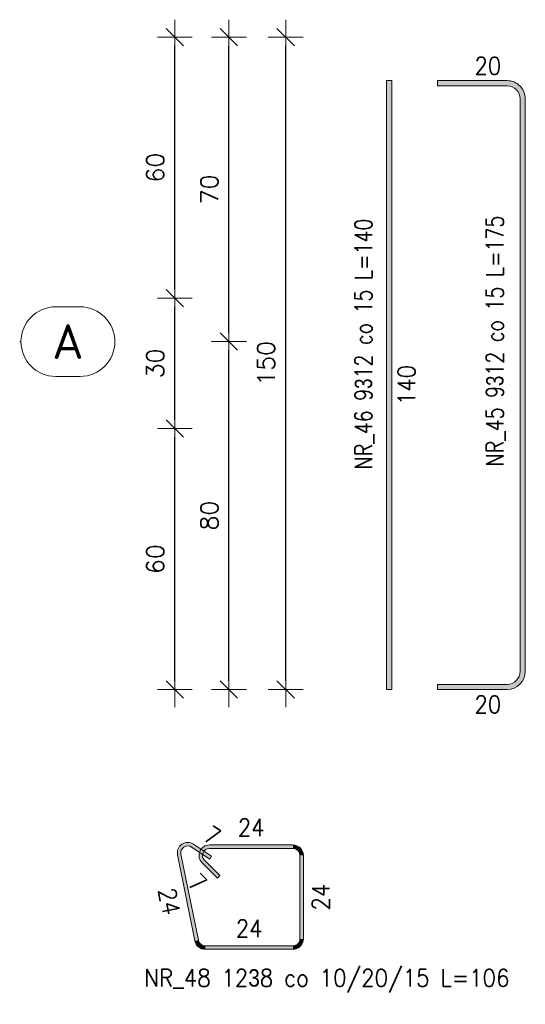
# Model space of a CAD drawing. Extents: x 310117 to 322731, y -113989 to -104075.
# Tile 6 of 13: x 317931 to 319094, y -112269 to -110006. Entities that reach past the tile are written whole.
import ezdxf

# ---------------------------------------------------------------- set-up
doc = ezdxf.new("R2010")
doc.units = 0
doc.header["$LTSCALE"] = 5
doc.header["$MEASUREMENT"] = 0
doc.linetypes.add('CENTER', pattern=[50.800000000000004, 31.75, -6.35, 6.35, -6.35])
for name, color, linetype, lineweight in [('AutoCAD_Structural_Detailing_pręt wyrzucony', 7, 'Continuous', 13), ('AutoCAD_Structural_Detailing_symbole graficzne', 7, 'Continuous', 13), ('PS HATCH', 252, 'Continuous', 9)]:
    doc.layers.add(name, color=color, linetype=linetype, lineweight=lineweight)
doc.styles.add('marta', font='simplex.shx', dxfattribs={"width": 0.8})
doc.styles.add('marta_B', font='isocpeur.ttf')
doc.styles.add('r-simplex', font='simplex.shx', dxfattribs={"width": 0.9})
doc.styles.add('styl2M', font='simplex.shx')
doc.dimstyles.new('RBCT DIM 20_M', dxfattribs={"dimtxt": 40, "dimasz": 20, "dimexe": 20, "dimexo": 150, "dimgap": 25, "dimtad": 1, "dimdec": 1, "dimlfac": 0.1, "dimzin": 9, "dimdsep": 46, "dimtxsty": 'styl2M', "dimblk": 'dimznak', "dimcen": 40, "dimse1": 1, "dimse2": 1, "dimclrd": 8, "dimclre": 8, "dimclrt": 4, "dimadec": 0, "dimazin": 0, "dimtfac": 1, "dimtdec": 1, "dimtix": 1, "dimtmove": 2, "dimatfit": 3, "dimldrblk": 'dimznak', "dimfxl": 5, "dimfxlon": 1, "dimarcsym": 0})

# ---------------------------------------------------------------- blocks, each defined once
blk = doc.blocks.new('dimznak')
at = {"color": 0}
for points in [[(0, 2), (0, -2)], [(-2, 0), (2, 0)]]:
    blk.add_lwpolyline(points, dxfattribs=at)
at = {"color": 3}
blk.add_lwpolyline([(1, 1), (-1, -1)], dxfattribs=at)
blk = doc.blocks.new('*D53')
at = {"layer": 'Defpoints', "color": 0, "transparency": 16777216}
for p in [(317348.0877337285, -110945.5747857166), (318287.9285729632, -110945.5747857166), (317848.0877337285, -111545.5747857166)]:
    blk.add_point(p, dxfattribs=at)
at = {"layer": 'PS HATCH', "color": 8, "lineweight": -2, "transparency": 16777216}
blk.add_line((318287.9285729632, -111525.5747857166), (318287.9285729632, -110965.5747857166), dxfattribs=at)
at = {"layer": 'PS HATCH', "color": 8, "lineweight": -2, "transparency": 16777216, "xscale": 20, "yscale": 20, "zscale": 20}
for p, rotation in [((318287.9285729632, -110945.5747857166), 90), ((318287.9285729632, -111545.5747857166), 270)]:
    blk.add_blockref('dimznak', p, dxfattribs=dict(at, rotation=rotation))
at = {"layer": 'PS HATCH', "color": 4, "transparency": 16777216, "insert": (318242.9285729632, -111245.5747857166), "char_height": 40, "attachment_point": 5, "rotation": 90, "style": 'styl2M'}
blk.add_mtext('60', dxfattribs=at)
blk = doc.blocks.new('*D54')
at = {"layer": 'Defpoints', "color": 0, "transparency": 16777216}
for p in [(317348.0877337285, -110645.5747857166), (318287.9285729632, -110645.5747857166), (317348.0877337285, -110945.5747857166)]:
    blk.add_point(p, dxfattribs=at)
at = {"layer": 'PS HATCH', "color": 8, "lineweight": -2, "transparency": 16777216}
blk.add_line((318287.9285729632, -110925.5747857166), (318287.9285729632, -110665.5747857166), dxfattribs=at)
at = {"layer": 'PS HATCH', "color": 8, "lineweight": -2, "transparency": 16777216, "xscale": 20, "yscale": 20, "zscale": 20}
for p, rotation in [((318287.9285729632, -110645.5747857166), 90), ((318287.9285729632, -110945.5747857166), 270)]:
    blk.add_blockref('dimznak', p, dxfattribs=dict(at, rotation=rotation))
at = {"layer": 'PS HATCH', "color": 4, "transparency": 16777216, "insert": (318242.9285729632, -110795.5747857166), "char_height": 40, "attachment_point": 5, "rotation": 90, "style": 'styl2M'}
blk.add_mtext('30', dxfattribs=at)
blk = doc.blocks.new('*D55')
at = {"layer": 'Defpoints', "color": 0, "transparency": 16777216}
for p in [(317848.0877337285, -110045.5747857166), (318287.9285729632, -110045.5747857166), (317348.0877337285, -110645.5747857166)]:
    blk.add_point(p, dxfattribs=at)
at = {"layer": 'PS HATCH', "color": 8, "lineweight": -2, "transparency": 16777216}
blk.add_line((318287.9285729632, -110625.5747857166), (318287.9285729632, -110065.5747857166), dxfattribs=at)
at = {"layer": 'PS HATCH', "color": 8, "lineweight": -2, "transparency": 16777216, "xscale": 20, "yscale": 20, "zscale": 20}
for p, rotation in [((318287.9285729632, -110045.5747857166), 90), ((318287.9285729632, -110645.5747857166), 270)]:
    blk.add_blockref('dimznak', p, dxfattribs=dict(at, rotation=rotation))
at = {"layer": 'PS HATCH', "color": 4, "transparency": 16777216, "insert": (318242.9285729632, -110345.5747857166), "char_height": 40, "attachment_point": 5, "rotation": 90, "style": 'styl2M'}
blk.add_mtext('60', dxfattribs=at)
blk = doc.blocks.new('*D56')
at = {"layer": 'Defpoints', "color": 0, "transparency": 16777216}
for p in [(317848.0877337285, -110745.5747857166), (318412.3807372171, -110745.5747857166), (317848.0877337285, -111545.5747857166)]:
    blk.add_point(p, dxfattribs=at)
at = {"layer": 'PS HATCH', "color": 8, "lineweight": -2, "transparency": 16777216}
blk.add_line((318412.3807372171, -111525.5747857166), (318412.3807372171, -110765.5747857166), dxfattribs=at)
at = {"layer": 'PS HATCH', "color": 8, "lineweight": -2, "transparency": 16777216, "xscale": 20, "yscale": 20, "zscale": 20}
for p, rotation in [((318412.3807372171, -110745.5747857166), 90), ((318412.3807372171, -111545.5747857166), 270)]:
    blk.add_blockref('dimznak', p, dxfattribs=dict(at, rotation=rotation))
at = {"layer": 'PS HATCH', "color": 4, "transparency": 16777216, "insert": (318367.3807372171, -111145.5747857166), "char_height": 40, "attachment_point": 5, "rotation": 90, "style": 'styl2M'}
blk.add_mtext('80', dxfattribs=at)
blk = doc.blocks.new('*D57')
at = {"layer": 'Defpoints', "color": 0, "transparency": 16777216}
for p in [(317848.0877337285, -110045.5747857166), (318412.3807372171, -110045.5747857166), (317848.0877337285, -110745.5747857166)]:
    blk.add_point(p, dxfattribs=at)
at = {"layer": 'PS HATCH', "color": 8, "lineweight": -2, "transparency": 16777216}
blk.add_line((318412.3807372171, -110725.5747857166), (318412.3807372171, -110065.5747857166), dxfattribs=at)
at = {"layer": 'PS HATCH', "color": 8, "lineweight": -2, "transparency": 16777216, "xscale": 20, "yscale": 20, "zscale": 20}
for p, rotation in [((318412.3807372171, -110045.5747857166), 90), ((318412.3807372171, -110745.5747857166), 270)]:
    blk.add_blockref('dimznak', p, dxfattribs=dict(at, rotation=rotation))
at = {"layer": 'PS HATCH', "color": 4, "transparency": 16777216, "insert": (318367.3807372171, -110395.5747857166), "char_height": 40, "attachment_point": 5, "rotation": 90, "style": 'styl2M'}
blk.add_mtext('70', dxfattribs=at)
blk = doc.blocks.new('*D58')
at = {"layer": 'Defpoints', "color": 0, "transparency": 16777216}
for p in [(317848.0877337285, -110045.5747857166), (318542.9038271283, -110045.5747857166), (317848.0877337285, -111545.5747857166)]:
    blk.add_point(p, dxfattribs=at)
at = {"layer": 'PS HATCH', "color": 8, "lineweight": -2, "transparency": 16777216}
blk.add_line((318542.9038271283, -111525.5747857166), (318542.9038271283, -110065.5747857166), dxfattribs=at)
at = {"layer": 'PS HATCH', "color": 8, "lineweight": -2, "transparency": 16777216, "xscale": 20, "yscale": 20, "zscale": 20}
for p, rotation in [((318542.9038271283, -110045.5747857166), 90), ((318542.9038271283, -111545.5747857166), 270)]:
    blk.add_blockref('dimznak', p, dxfattribs=dict(at, rotation=rotation))
at = {"layer": 'PS HATCH', "color": 4, "transparency": 16777216, "insert": (318497.9038271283, -110795.5747857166), "char_height": 40, "attachment_point": 5, "rotation": 90, "style": 'styl2M'}
blk.add_mtext('150', dxfattribs=at)

msp = doc.modelspace()

# ---------------------------------------------------------------- hatches: boundary and pattern name
at = {"layer": 'AutoCAD_Structural_Detailing_pręt wyrzucony'}
for points in [[(318775.0022640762, -110145.5747857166), (318787.0022640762, -110145.5747857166), (318787.0022640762, -111545.5747857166), (318775.0022640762, -111545.5747857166)], [(318892.0564914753, -110157.5747857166), (318892.0564914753, -110145.5747857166), (319052.0564914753, -110145.5747857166), (319052.0564914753, -110157.5747857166)], [(319082.0564914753, -110187.5747857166), (319094.0564914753, -110187.5747857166), (319094.0564914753, -111503.5747857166), (319082.0564914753, -111503.5747857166)], [(319052.0564914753, -111533.5747857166), (319052.0564914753, -111545.5747857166), (318892.0564914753, -111545.5747857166), (318892.0564914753, -111533.5747857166)], [(318326.494287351, -111907.3667250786), (318330.9145376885, -111900.6987878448), (318372.5891453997, -111928.3253524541), (318368.1688950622, -111934.9932896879)], [(318367.6028468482, -111910.527121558), (318367.6028468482, -111902.527121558), (318559.6028468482, -111902.527121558), (318559.6028468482, -111910.527121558)], [(318342.0737373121, -112121.7058308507), (318334.2332046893, -112123.295185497), (318294.1321888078, -111925.4706634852), (318301.9727214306, -111923.8813088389)], [(318391.6444774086, -111973.1961691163), (318385.987623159, -111978.8530233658), (318350.6322840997, -111943.4976843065), (318356.2891383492, -111937.840830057)], [(318575.6028468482, -111926.527121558), (318583.6028468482, -111926.527121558), (318583.6028468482, -112118.527121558), (318575.6028468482, -112118.527121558)], [(318559.6028468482, -112134.5271215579), (318559.6028468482, -112142.527121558), (318357.7548025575, -112142.527121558), (318357.7548025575, -112134.5271215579)]]:
    msp.add_hatch(color=6, dxfattribs=at).paths.add_polyline_path(points, flags=0)
h = msp.add_hatch(color=6, dxfattribs=at)
edge = h.paths.add_edge_path(flags=0)
edge.add_line((319094.0564914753, -110187.5747857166), (319082.0564914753, -110187.5747857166))
edge.add_arc((319052.0564914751, -110187.5747857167), 30.00000000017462, -5.558422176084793e-11, 89.99999999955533)
edge.add_line((319052.0564914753, -110157.5747857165), (319052.0564914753, -110145.5747857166))
edge.add_arc((319052.0564914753, -110187.5747857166), 42, 359.99999999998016, 450, ccw=False)
h = msp.add_hatch(color=6, dxfattribs=at)
edge = h.paths.add_edge_path(flags=0)
edge.add_line((319052.0564914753, -111545.5747857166), (319052.0564914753, -111533.5747857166))
edge.add_arc((319052.0564914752, -111503.5747857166), 30.00000000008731, -89.99999999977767, -1.667501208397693e-10)
edge.add_line((319082.0564914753, -111503.5747857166), (319094.0564914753, -111503.5747857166))
edge.add_arc((319052.0564914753, -111503.5747857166), 42, 270, 360, ccw=False)
h = msp.add_hatch(color=6, dxfattribs=at)
edge = h.paths.add_edge_path(flags=0)
edge.add_line((318330.9145376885, -111900.6987878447), (318326.494287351, -111907.3667250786))
edge.add_arc((318317.6537866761, -111920.7025995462), 16.00000000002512, 56.45915590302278, 191.4591559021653)
edge.add_line((318301.9727214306, -111923.8813088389), (318294.1321888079, -111925.4706634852))
edge.add_arc((318317.653786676, -111920.702599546), 23.99999999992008, 416.4591559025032, 551.4591559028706, ccw=False)
h = msp.add_hatch(color=6, dxfattribs=at)
edge = h.paths.add_edge_path(flags=0)
edge.add_line((318367.6028468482, -111902.527121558), (318367.6028468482, -111910.527121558))
edge.add_arc((318367.6028468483, -111926.527121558), 15.9999999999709, 90.00000000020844, 224.9999999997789)
edge.add_line((318356.2891383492, -111937.8408300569), (318350.6322840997, -111943.4976843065))
edge.add_arc((318367.6028468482, -111926.527121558), 24.00000000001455, 450, 584.9999999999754, ccw=False)
h = msp.add_hatch(color=6, dxfattribs=at)
edge = h.paths.add_edge_path(flags=0)
edge.add_line((318583.6028468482, -111926.527121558), (318575.6028468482, -111926.527121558))
edge.add_arc((318559.6028468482, -111926.527121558), 16, 2.605510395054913e-10, 89.99999999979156)
edge.add_line((318559.6028468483, -111910.527121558), (318559.6028468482, -111902.5271215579))
edge.add_arc((318559.6028468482, -111926.5271215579), 24, 359.9999999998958, 450, ccw=False)
h = msp.add_hatch(color=6, dxfattribs=at)
edge = h.paths.add_edge_path(flags=0)
edge.add_line((318334.2332046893, -112123.295185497), (318342.0737373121, -112121.7058308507))
edge.add_arc((318357.7548025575, -112118.5271215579), 16.00000000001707, -168.540844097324, -90.00000000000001)
edge.add_line((318357.7548025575, -112134.5271215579), (318357.7548025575, -112142.5271215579))
edge.add_arc((318357.7548025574, -112118.5271215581), 23.99999999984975, 191.4591559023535, 270.00000000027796, ccw=False)
h = msp.add_hatch(color=6, dxfattribs=at)
edge = h.paths.add_edge_path(flags=0)
edge.add_line((318559.6028468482, -112142.527121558), (318559.6028468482, -112134.5271215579))
edge.add_arc((318559.6028468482, -112118.527121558), 15.99999999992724, -89.99999999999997, 2.084662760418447e-10)
edge.add_line((318575.6028468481, -112118.527121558), (318583.6028468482, -112118.527121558))
edge.add_arc((318559.6028468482, -112118.527121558), 24, 270, 360.0000000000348, ccw=False)

# ---------------------------------------------------------------- linework, layer by layer
at = {"layer": 'AutoCAD_Structural_Detailing_pręt wyrzucony', "color": 6}
for p, q in [((318775.0022640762, -110145.5747857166), (318775.0022640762, -111545.5747857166)), ((318787.0022640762, -110145.5747857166), (318775.0022640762, -110145.5747857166)), ((318787.0022640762, -110145.5747857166), (318787.0022640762, -111545.5747857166)), ((318892.0564914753, -110145.5747857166), (319052.0564914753, -110145.5747857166)), ((318892.0564914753, -110145.5747857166), (318892.0564914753, -110157.5747857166)), ((318892.0564914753, -110157.5747857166), (319052.0564914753, -110157.5747857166)), ((319082.0564914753, -110187.5747857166), (319082.0564914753, -111503.5747857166)), ((319094.0564914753, -110187.5747857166), (319094.0564914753, -111503.5747857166)), ((319052.0564914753, -111533.5747857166), (318892.0564914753, -111533.5747857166)), ((318892.0564914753, -111545.5747857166), (318892.0564914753, -111533.5747857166)), ((318787.0022640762, -111545.5747857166), (318775.0022640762, -111545.5747857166)), ((319052.0564914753, -111545.5747857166), (318892.0564914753, -111545.5747857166)), ((318326.494287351, -111907.3667250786), (318368.1688950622, -111934.9932896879)), ((318330.9145376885, -111900.6987878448), (318372.5891453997, -111928.3253524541)), ((318367.6028468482, -111902.527121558), (318559.6028468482, -111902.527121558)), ((318367.6028468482, -111910.527121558), (318559.6028468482, -111910.527121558)), ((318334.2332046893, -112123.295185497), (318294.1321888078, -111925.4706634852)), ((318342.0737373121, -112121.7058308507), (318301.9727214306, -111923.8813088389)), ((318385.987623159, -111978.8530233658), (318350.6322840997, -111943.4976843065)), ((318391.6444774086, -111973.1961691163), (318356.2891383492, -111937.840830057)), ((318372.5891453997, -111928.3253524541), (318368.1688950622, -111934.9932896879)), ((318575.6028468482, -111926.527121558), (318575.6028468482, -112118.527121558)), ((318583.6028468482, -111926.527121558), (318583.6028468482, -112118.527121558)), ((318385.987623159, -111978.8530233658), (318391.6444774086, -111973.1961691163)), ((318559.6028468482, -112134.5271215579), (318357.7548025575, -112134.5271215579)), ((318559.6028468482, -112142.527121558), (318357.7548025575, -112142.527121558))]:
    msp.add_line(p, q, dxfattribs=at)
for centre, radius, start, end in [((319052.0564914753, -110187.5747857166), 42, 359.9999999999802, 90.00000000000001), ((319052.0564914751, -110187.5747857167), 30.00000000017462, 359.9999999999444, 89.99999999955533), ((319052.0564914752, -111503.5747857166), 30.00000000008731, 270.0000000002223, 359.9999999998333), ((319052.0564914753, -111503.5747857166), 42, 270, 2.544443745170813e-14), ((318317.653786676, -111920.702599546), 23.99999999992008, 56.4591559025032, 191.4591559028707), ((318317.6537866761, -111920.7025995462), 16.00000000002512, 56.45915590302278, 191.4591559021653), ((318367.6028468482, -111926.527121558), 24.00000000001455, 90, 224.9999999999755), ((318367.6028468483, -111926.527121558), 15.9999999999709, 90.00000000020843, 224.9999999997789), ((318559.6028468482, -111926.5271215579), 24, 359.9999999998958, 90), ((318559.6028468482, -111926.527121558), 16, 2.605510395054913e-10, 89.99999999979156), ((318357.7548025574, -112118.5271215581), 23.99999999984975, 191.4591559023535, 270.000000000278), ((318357.7548025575, -112118.5271215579), 16.00000000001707, 191.459155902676, 270), ((318559.6028468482, -112118.527121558), 15.99999999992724, 270, 2.084662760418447e-10), ((318559.6028468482, -112118.527121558), 24, 270, 3.476982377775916e-11)]:
    msp.add_arc(centre, radius, start, end, dxfattribs=at)
at = {"layer": 'AutoCAD_Structural_Detailing_symbole graficzne', "color": 1, "linetype": 'Continuous', "lineweight": 18}
for p, q in [((318014.0378110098, -110665.5747857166), (318070.0378110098, -110665.5747857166)), ((318014.0378110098, -110825.5747857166), (318070.0378110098, -110825.5747857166))]:
    msp.add_line(p, q, dxfattribs=at)
at = {"layer": 'AutoCAD_Structural_Detailing_symbole graficzne', "color": 5, "linetype": 'CENTER'}
msp.add_line((316217.009228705, -110745.5747857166), (317934.0378110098, -110745.5747857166), dxfattribs=at)
at = {"layer": 'AutoCAD_Structural_Detailing_symbole graficzne', "color": 1, "linetype": 'Continuous', "lineweight": 18}
for centre, start, end in [((318014.0378110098, -110745.5747857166), 90, 270), ((318070.0378110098, -110745.5747857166), 270, 90)]:
    msp.add_arc(centre, 80, start, end, dxfattribs=at)

# ---------------------------------------------------------------- texts
at = {"layer": 'AutoCAD_Structural_Detailing_pręt wyrzucony', "color": 4, "char_height": 40, "attachment_point": 5, "style": 'r-simplex'}
for insert in [(319008.0564914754, -110111.5747857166), (319008.0564914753, -111579.5747857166)]:
    msp.add_mtext('20', dxfattribs=dict(at, insert=insert))
at = {"layer": 'AutoCAD_Structural_Detailing_pręt wyrzucony', "color": 3, "char_height": 40, "attachment_point": 5}
for s, insert, rotation, style in [('NR_46 9\\Fdiam;3\\Fsimplex.shx;12 co 15 L=140 ', (318723.6418559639, -110751.1244771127), 90, 'marta'), ('NR_45 9\\Fdiam;3\\Fsimplex.shx;12 co 15 L=175 ', (319025.822176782, -110744.4301291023), 90, 'marta'), ('7', (318373.8530932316, -111881.1723839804), 326.45915590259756, 'r-simplex'), ('7', (318340.0256823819, -111989.4596250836), 314.9999999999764, 'r-simplex'), ('24', (318274.9800336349, -112032.3296977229), 281.4591559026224, 'r-simplex'), ('24', (318623.6028468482, -112022.527121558), 90, 'r-simplex')]:
    msp.add_mtext(s, dxfattribs=dict(at, insert=insert, rotation=rotation, style=style))
at = {"layer": 'AutoCAD_Structural_Detailing_pręt wyrzucony', "color": 4, "insert": (318821.0022640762, -110845.5747857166), "char_height": 40, "attachment_point": 5, "rotation": 90, "style": 'r-simplex'}
msp.add_mtext('140', dxfattribs=at)
at = {"layer": 'AutoCAD_Structural_Detailing_pręt wyrzucony', "color": 3, "char_height": 40, "attachment_point": 5, "style": 'r-simplex'}
for s, insert in [('24', (318463.6028468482, -111862.527121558)), ('24', (318458.6788247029, -112094.5271215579)), ('NR_48 12\\Fdiam;3\\Fsimplex.shx;8 co 10/20/15 L=106', (318637.5913244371, -112214.8783912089))]:
    msp.add_mtext(s, dxfattribs=dict(at, insert=insert))
at = {"layer": 'AutoCAD_Structural_Detailing_symbole graficzne', "color": 2, "insert": (318042.0378110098, -110745.5747857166), "char_height": 80, "attachment_point": 5, "style": 'marta_B'}
msp.add_mtext('A', dxfattribs=at)

# ---------------------------------------------------------------- dimensions: what is measured, and where the dimension line sits
at = {"layer": 'PS HATCH'}
for base, p1, p2, picture, middle in [((318287.9285729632, -110045.5747857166), (317348.0877337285, -110645.5747857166), (317848.0877337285, -110045.5747857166), '*D55', (318242.9285729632, -110345.5747857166)), ((318412.3807372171, -110045.5747857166), (317848.0877337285, -110745.5747857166), (317848.0877337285, -110045.5747857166), '*D57', (318367.3807372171, -110395.5747857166)), ((318542.9038271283, -110045.5747857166), (317848.0877337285, -111545.5747857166), (317848.0877337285, -110045.5747857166), '*D58', (318497.9038271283, -110795.5747857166)), ((318287.9285729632, -110645.5747857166), (317348.0877337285, -110945.5747857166), (317348.0877337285, -110645.5747857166), '*D54', (318242.9285729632, -110795.5747857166)), ((318412.3807372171, -110745.5747857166), (317848.0877337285, -111545.5747857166), (317848.0877337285, -110745.5747857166), '*D56', (318367.3807372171, -111145.5747857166)), ((318287.9285729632, -110945.5747857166), (317848.0877337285, -111545.5747857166), (317348.0877337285, -110945.5747857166), '*D53', (318242.9285729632, -111245.5747857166))]:
    dim = msp.add_linear_dim(base=base, p1=p1, p2=p2, angle=90, dimstyle='RBCT DIM 20_M', dxfattribs=at)
    dim.commit()
    dim.dimension.update_dxf_attribs({"geometry": picture, "text_midpoint": middle})

doc.saveas('drawing.dxf')
